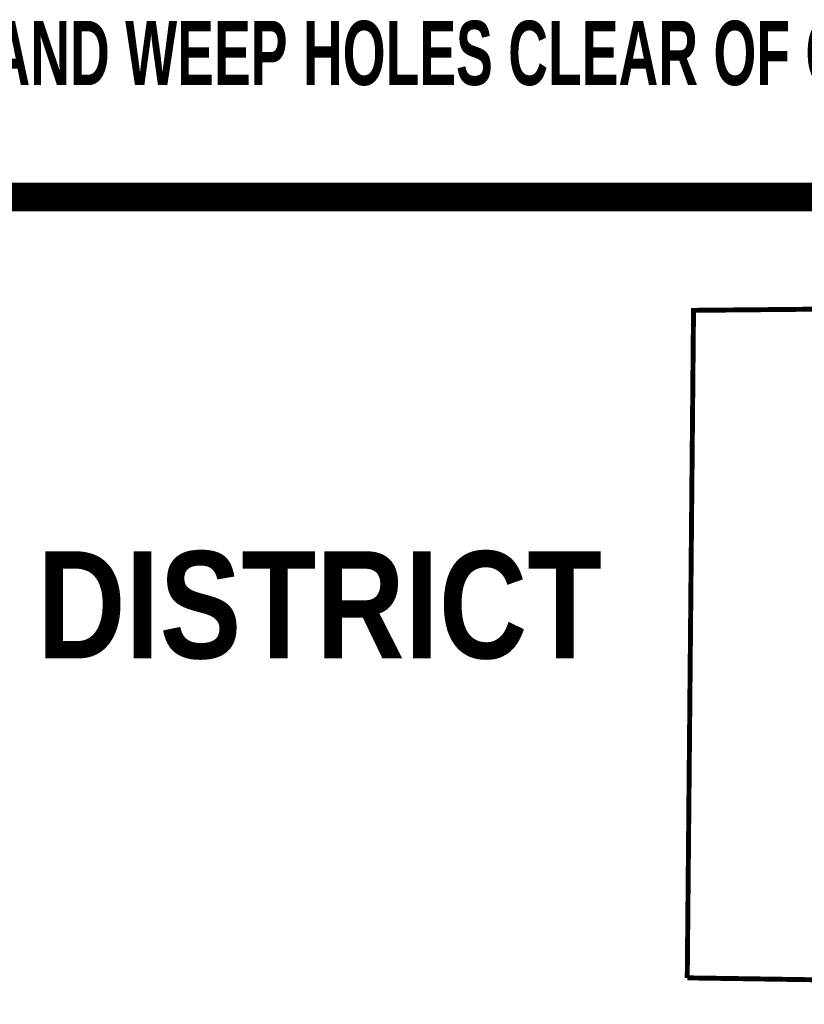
# Model space of a CAD drawing. Extents: x 0.5 to 9, y 11.5 to 22.5.
# Tile 8 of 157: x 6.1 to 7.2, y 12.9 to 14.2. Entities that reach past the tile are written whole.
import ezdxf
from ezdxf.enums import TextEntityAlignment as Align

# ---------------------------------------------------------------- set-up
doc = ezdxf.new("R2010")
doc.units = 0
doc.header["$MEASUREMENT"] = 0
for name, color, linetype in [('BELMONT-BORDER', 5, 'CONTINUOUS'), ('BORDER', 252, 'CONTINUOUS'), ('TEXT', 255, 'CONTINUOUS')]:
    doc.layers.add(name, color=color, linetype=linetype)
doc.styles.add('TECHNICAL', font='techb___.ttf')

msp = doc.modelspace()

# ---------------------------------------------------------------- linework, layer by layer
at = {"layer": 'BELMONT-BORDER', "color": 7, "const_width": 0.00691}
for points in [[(7.07821, 12.90582), (7.08701, 13.84123), (7.35434, 13.84379), (7.35447, 13.83377), (8.16972, 13.81085), (8.16979, 13.82506), (8.32018, 13.82209)], [(7.07821, 12.90582), (7.33838, 12.9019), (7.33827, 12.89847), (7.59726, 12.89125), (7.59708, 12.88613), (8.05871, 12.87222)]]:
    msp.add_lwpolyline(points, dxfattribs=at)
at = {"layer": 'BORDER', "color": 7, "const_width": 0.04}
msp.add_lwpolyline([(1, 13.99999), (8.5, 13.99999)], dxfattribs=at)

# ---------------------------------------------------------------- texts
at = {"layer": 'TEXT', "color": 7, "style": 'TECHNICAL', "width": 0.75}
msp.add_text('NOTE: KEEP FLANGES AND WEEP HOLES CLEAR OF CONCRETE', height=0.09, dxfattribs=at).set_placement((5.2165, 14.20193), align=Align.MIDDLE_LEFT)
at = {"layer": 'TEXT', "color": 7, "style": 'TECHNICAL'}
msp.add_text('BELMONT COUNTY WATER AND SEWER DISTRICT', height=0.15, dxfattribs=at).set_placement((6.9589, 13.42859), align=Align.MIDDLE_RIGHT)

doc.saveas('drawing.dxf')
